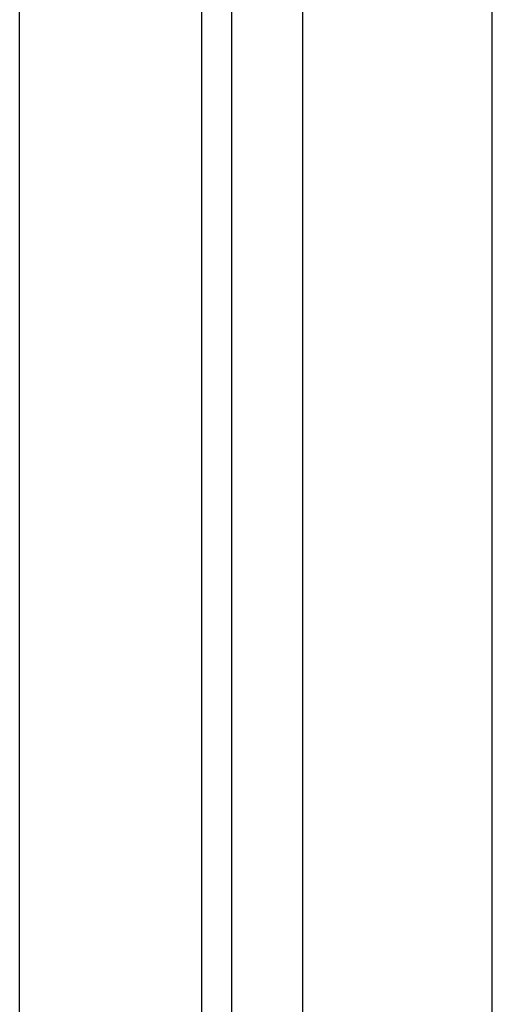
# Model space of a CAD drawing. Extents: x 85 to 134.4, y -34.1 to 29.3.
# Tile 7 of 14: x 104.5 to 105.4, y -26.4 to -24.6. Entities that reach past the tile are written whole.
import ezdxf

# ---------------------------------------------------------------- set-up
doc = ezdxf.new("R2010")
doc.units = 0
doc.header["$LTSCALE"] = 1.87
doc.header["$MEASUREMENT"] = 0
doc.layers.get('0').update_dxf_attribs({"linetype": 'CONTINUOUS'})

# ---------------------------------------------------------------- blocks, each defined once
blk = doc.blocks.new('08')
at = {"color": 7, "linetype": 'Continuous'}
for p, q in [((-35.4868, -2.761), (-35.4868, -10.361)), ((-35.355, -10.3194), (-35.355, -2.8026)), ((-35.5418, -2.836), (-35.5418, -10.286)), ((-35.8778, -9.561), (-35.8778, -3.561)), ((-35.005, -9.3513), (-35.005, -3.7707))]:
    blk.add_line(p, q, dxfattribs=at)

msp = doc.modelspace()

# ---------------------------------------------------------------- block references
msp.add_blockref('08', (140.3988, -17.4417))

doc.saveas('drawing.dxf')
